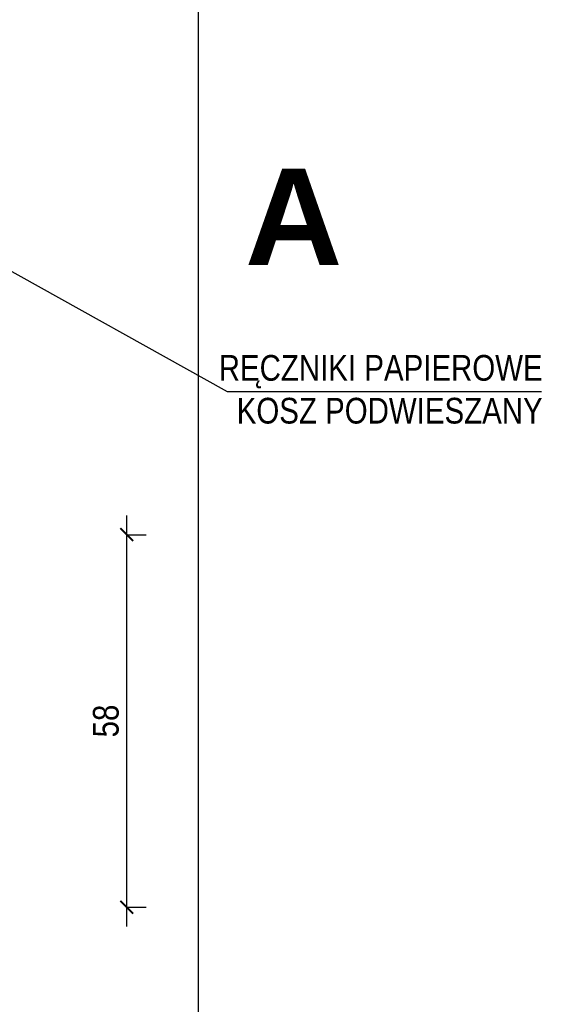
# Model space of a CAD drawing. Header units: millimetres. Extents: x -9038497 to 54128, y -10570064 to 59476.
# Tile 106 of 135: x 48524 to 48607, y 20493 to 20646. Entities that reach past the tile are written whole.
import ezdxf
from ezdxf import colors
from ezdxf.entities.mleader import LeaderData, LeaderLine
from ezdxf.math import Vec2, Vec3

# ---------------------------------------------------------------- set-up
doc = ezdxf.new("R2010")
doc.units = ezdxf.units.MM
doc.header["$LTSCALE"] = 0.8
doc.header["$PDMODE"] = 2
doc.layers.add('0 proj_widok widok widok', color=7, linetype='Continuous', lineweight=0)
doc.layers.add('SCIANY', color=1, linetype='Continuous', lineweight=30)
doc.styles.get("Standard").update_dxf_attribs({"font": 'g12f13.shx', "width": 0.8, "height": 10})
doc.styles.add('WYMIAR-20', font='ARIALN.TTF', dxfattribs={"height": 4})
doc.styles.add('WYMIAR-50', font='ARIALN.TTF', dxfattribs={"height": 10})
doc.dimstyles.new('SKALA-20', dxfattribs={"dimscale": 2, "dimtxt": 2, "dimasz": 1, "dimexe": 1.5, "dimexo": 1.5, "dimgap": 0.6, "dimtad": 1, "dimdec": 1, "dimrnd": 0.5, "dimdsep": 46, "dimtxsty": 'WYMIAR-20', "dimblk": 'ARCHTICK', "dimcen": 1.2, "dimdle": 1.5, "dimclrd": 256, "dimclre": 256, "dimclrt": 256, "dimadec": 0, "dimazin": 0, "dimtfac": 0.5, "dimtdec": 1, "dimtix": 1, "dimtmove": 2, "dimatfit": 3, "dimfxl": 2, "dimfxlon": 1, "dimtolj": 1, "dimarcsym": 0})

# ---------------------------------------------------------------- blocks, each defined once
blk = doc.blocks.new('_ArchTick')
at = {"color": 0, "linetype": 'ByBlock', "const_width": 0.15}
blk.add_lwpolyline([(-0.5, -0.5), (0.5, 0.5)], dxfattribs=at)
blk = doc.blocks.new('*D2520')
at = {"layer": '0 proj_widok widok widok', "lineweight": -2, "transparency": 16777216}
for p, q in [((48540.67, 20505.06), (48540.67, 20569.06)), ((48540.67, 20566.06), (48543.67, 20566.06)), ((48540.67, 20508.06), (48543.67, 20508.06))]:
    blk.add_line(p, q, dxfattribs=at)
at = {"layer": 'Defpoints', "color": 0, "lineweight": 0, "transparency": 16777216}
for p in [(48538.2, 20566.06), (48540.67, 20566.06), (48538.2, 20508.06)]:
    blk.add_point(p, dxfattribs=at)
at = {"layer": '0 proj_widok widok widok', "lineweight": -2, "transparency": 16777216, "xscale": 2, "yscale": 2, "zscale": 2}
for p, rotation in [((48540.67, 20566.06), 90), ((48540.67, 20508.06), 270)]:
    blk.add_blockref('_ArchTick', p, dxfattribs=dict(at, rotation=rotation))
at = {"layer": '0 proj_widok widok widok', "lineweight": 0, "transparency": 16777216, "insert": (48537.43, 20537.06), "char_height": 4, "attachment_point": 5, "rotation": 90, "style": 'WYMIAR-20'}
blk.add_mtext('\\A1;58', dxfattribs=at)

msp = doc.modelspace()

# ---------------------------------------------------------------- linework, layer by layer
at = {"layer": 'SCIANY', "ltscale": 40}
msp.add_line((48551.83, 20474.32), (48551.83, 20752.46), dxfattribs=at)

# ---------------------------------------------------------------- texts
at = {"layer": '0 proj_widok widok widok', "lineweight": 0}
for s, width, gutter_width, insert, char_height, attachment_point, style in [('{\\fArial Unicode MS|b1|i0|c238|p34;A}', 21.4671, 50, (48559.07, 20623.05), 15, 1, 'WYMIAR-50'), ('RĘCZNIKI PAPIEROWE\\PKOSZ PODWIESZANY', 88.0267, 20, (48605.38, 20594.03), 4, 3, 'WYMIAR-20')]:
    msp.add_mtext_dynamic_manual_height_columns(s, width=width, gutter_width=gutter_width, heights=[0], dxfattribs=dict(at, insert=insert, char_height=char_height, attachment_point=attachment_point, style=style))

# ---------------------------------------------------------------- dimensions: what is measured, and where the dimension line sits
dim = msp.add_linear_dim(base=(48540.67, 20566.06), p1=(48538.2, 20508.06), p2=(48538.2, 20566.06), angle=90, dimstyle='SKALA-20', dxfattribs=at)
dim.commit()
dim.dimension.update_dxf_attribs({"geometry": '*D2520', "text_midpoint": (48537.43, 20537.06)})

# ---------------------------------------------------------------- leaders
ml = msp.add_multileader_mtext('Standard', dxfattribs=at)
ml.set_content('', color=256)
ml.set_leader_properties()
ml.build(insert=Vec2(0, 0))
ml.multileader.update_dxf_attribs({"text_right_attachment_type": 6, "dogleg_length": 0.36})
ctx = ml.context
ctx.base_point, ctx.plane_origin = Vec3(48605.19, 20588.37), Vec3(48520.75, 20612.42)
ctx.right_attachment = 6
notes = []
notes.append((ctx, [(0, (1, 1, 0), (48556.29, 20588.37), (1, 0), 48.9, [(0, [(48503.52, 20617.72)], 0, [])])]))
ctx.mtext.insert, ctx.mtext.flow_direction = Vec3(48607.19, 20590.37), 5
for ctx, leaders in notes:
    for number, flags, end, landing, length, lines in leaders:
        leader = LeaderData()
        leader.index, (leader.has_last_leader_line, leader.has_dogleg_vector, leader.attachment_direction) = number, flags
        leader.last_leader_point, leader.dogleg_vector, leader.dogleg_length = Vec3(end), Vec3(landing), length
        for number, points, colour, breaks in lines:
            line = LeaderLine()
            line.index, line.vertices, line.color, line.breaks = number, Vec3.list(points), colors.encode_raw_color(colour), breaks
            leader.lines.append(line)
        ctx.leaders.append(leader)

doc.saveas('drawing.dxf')
